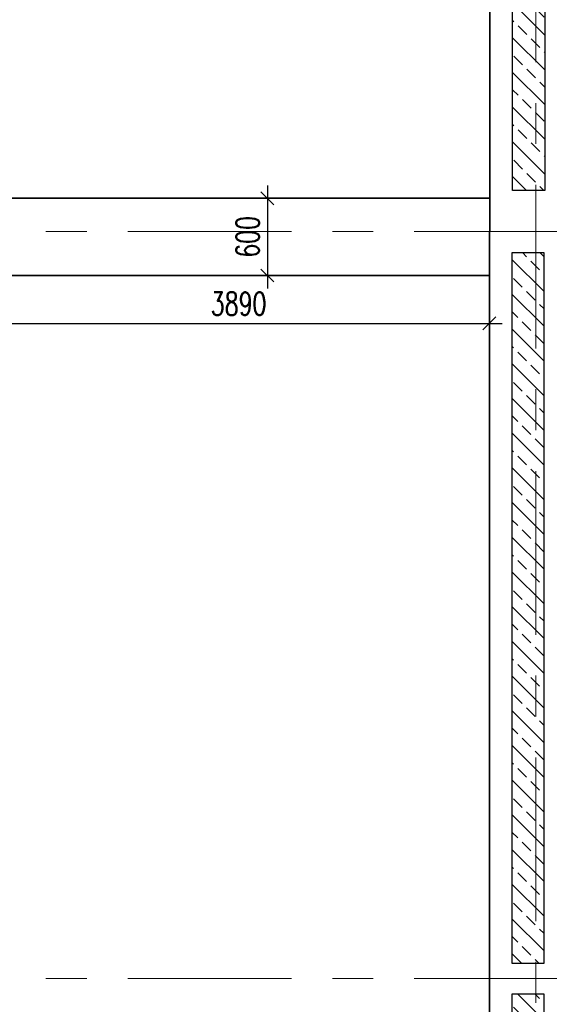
# Model space of a CAD drawing. Header units: millimetres. Extents: x 6071355 to 6728188, y -31956 to 56387.
# Tile 24 of 59: x 6107044 to 6111151, y 22083 to 29726. Entities that reach past the tile are written whole.
import ezdxf

# ---------------------------------------------------------------- set-up
doc = ezdxf.new("R2010")
doc.units = ezdxf.units.MM
doc.header["$MEASUREMENT"] = 0
doc.linetypes.add('Grid Line', pattern=[2222.5, 1270, -317.5, 317.5, -317.5])
doc.layers.add('A_wymiary', color=7, linetype='Continuous', lineweight=15, true_color=0x848484)
doc.layers.add('BZ_MUR_FUND', color=8, linetype='Continuous')
doc.layers.add('M_ŁAWY', color=3, linetype='Continuous', lineweight=35)
doc.layers.add('Standard 1350-A_01-RZUT PARTERU LUSTRO2_28_Nowe_MODO_A1_osie-1_Nr_pióra__7_Nr_pióra__7_Nr_pióra__7', color=7, linetype='Continuous', lineweight=18)
doc.styles.add('wymiar', font='romans.shx', dxfattribs={"width": 0.7})
doc.dimstyles.new('AB_100mm', dxfattribs={"dimscale": 100, "dimtxt": 1.8, "dimasz": 1, "dimexe": 1, "dimexo": 0, "dimtad": 1, "dimrnd": 1, "dimtxsty": 'wymiar', "dimblk": 'OBLIQUE', "dimcen": 2.5, "dimdle": 1, "dimclrd": 4, "dimclre": 4, "dimclrt": 3, "dimadec": 0, "dimazin": 0, "dimtfac": 1, "dimtix": 1, "dimtmove": 2, "dimatfit": 3, "dimfxl": 3, "dimfxlon": 1, "dimarcsym": 0})
pattern_1 = [(315, (6345056.6, 285877.98), (134.70384, 134.70384), []), (315, (6345056.6, 285743.27), (134.70384, 134.70384), [95.25, -47.625])]

# ---------------------------------------------------------------- blocks, each defined once
blk = doc.blocks.new('_Oblique')
at = {"color": 0, "linetype": 'ByBlock', "lineweight": -2}
blk.add_line((-0.5, -0.5), (0.5, 0.5), dxfattribs=at)
blk = doc.blocks.new('*D12905')
at = {"layer": 'A_wymiary', "color": 4, "lineweight": -2}
for p, q in [((6108964.4, 28440.2), (6108964.4, 27640.5)), ((6109133.8, 28340.2), (6108864.4, 28340.2)), ((6109133.8, 27740.5), (6108864.4, 27740.5))]:
    blk.add_line(p, q, dxfattribs=at)
at = {"layer": 'Defpoints', "color": 0}
for p in [(6109133.8, 28340.2), (6108964.4, 27740.5), (6109133.8, 27740.5)]:
    blk.add_point(p, dxfattribs=at)
at = {"layer": 'A_wymiary', "color": 4, "lineweight": -2, "xscale": 100, "yscale": 100, "zscale": 100}
for p, rotation in [((6108964.4, 28340.2), 90), ((6108964.4, 27740.5), 270)]:
    blk.add_blockref('_Oblique', p, dxfattribs=dict(at, rotation=rotation))
at = {"layer": 'A_wymiary', "color": 3, "insert": (6108811.9, 28040.4), "char_height": 180, "attachment_point": 5, "rotation": 90, "style": 'wymiar'}
blk.add_mtext('600', dxfattribs=at)
blk = doc.blocks.new('*D12906')
at = {"layer": 'A_wymiary', "color": 4, "lineweight": -2}
for p, q in [((6106796.4, 27220.7), (6106796.4, 27468.9)), ((6110686.4, 27220.7), (6110686.4, 27468.9)), ((6106696.4, 27368.9), (6110786.4, 27368.9))]:
    blk.add_line(p, q, dxfattribs=at)
at = {"layer": 'Defpoints', "color": 0}
for p in [(6110686.4, 27368.9), (6106796.4, 27220.7), (6110686.4, 27220.7)]:
    blk.add_point(p, dxfattribs=at)
at = {"layer": 'A_wymiary', "color": 4, "lineweight": -2, "xscale": 100, "yscale": 100, "zscale": 100, "rotation": 180}
blk.add_blockref('_Oblique', (6106796.4, 27368.9), dxfattribs=at)
at = {"layer": 'A_wymiary', "color": 4, "lineweight": -2, "xscale": 100, "yscale": 100, "zscale": 100}
blk.add_blockref('_Oblique', (6110686.4, 27368.9), dxfattribs=at)
at = {"layer": 'A_wymiary', "color": 3, "insert": (6108741.4, 27521.4), "char_height": 180, "attachment_point": 5, "style": 'wymiar'}
blk.add_mtext('3890', dxfattribs=at)

msp = doc.modelspace()

# ---------------------------------------------------------------- hatches: boundary and pattern name
at = {"layer": 'BZ_MUR_FUND', "transparency": 33554687}
h = msp.add_hatch(dxfattribs=at)
h.set_pattern_fill('ANSI33', color=256, scale=30, angle=270, style=0)
h.set_pattern_definition([(315, (6157954.34, 25334.23), (134.70384, 134.70384), []), (315, (6157954.34, 25199.53), (134.70384, 134.70384), [95.25, -47.625])])
h.paths.add_polyline_path([(6110866.364, 28400.479), (6110866.428, 33682.805), (6111116.364, 33682.805), (6111116.364, 28400.479)])
h = msp.add_hatch(dxfattribs=at)
h.set_pattern_fill('ANSI33', color=256, scale=30, angle=270, style=0)
h.set_pattern_definition(pattern_1)
h.paths.add_polyline_path([(6110861.364, 27915.479), (6110861.364, 22402.805), (6111111.364, 22402.805), (6111111.364, 27915.479)])
h = msp.add_hatch(dxfattribs=at)
h.set_pattern_fill('ANSI33', color=256, scale=30, angle=270, style=0)
h.set_pattern_definition(pattern_1)
h.paths.add_polyline_path([(6110861.364, 22162.805), (6110861.364, 18332.805), (6111111.364, 18332.805), (6111111.364, 22162.805)])

# ---------------------------------------------------------------- linework, layer by layer
for points in [[(6111116.364, 33682.805), (6111116.364, 28400.479), (6110866.364, 28400.479), (6110866.364, 33682.805)], [(6110861.364, 27915.479), (6110861.364, 22402.805), (6111111.364, 22402.805), (6111111.364, 27915.479)], [(6110861.364, 22162.805), (6110861.364, 18332.805), (6111111.364, 18332.805), (6111111.364, 22162.805)]]:
    msp.add_lwpolyline(points, close=True, dxfattribs=at)
at = {"layer": 'M_ŁAWY', "color": 4}
for p, q in [((6110691.364, 28340.246), (6106796.364, 28340.246)), ((6106796.364, 27740.508), (6110691.364, 27740.508))]:
    msp.add_line(p, q, dxfattribs=at)
for points in [[(6110691.364, 33082.805), (6110691.364, 28082.805)], [(6110686.364, 28082.805), (6110686.364, -18577.195)]]:
    msp.add_lwpolyline(points, dxfattribs=at)
at = {"layer": 'Standard 1350-A_01-RZUT PARTERU LUSTRO2_28_Nowe_MODO_A1_osie-1_Nr_pióra__7_Nr_pióra__7_Nr_pióra__7', "color": 7, "linetype": 'Grid Line', "lineweight": 18}
for p, q in [((6111046.364, 55114.428), (6111046.364, -31556.201)), ((6124708.5, 28082.834), (6079489.176, 28082.834)), ((6124708.5, 22282.834), (6079489.176, 22282.834))]:
    msp.add_line(p, q, dxfattribs=at)

# ---------------------------------------------------------------- dimensions: what is measured, and where the dimension line sits
at = {"layer": 'A_wymiary'}
dim = msp.add_linear_dim(base=(6108964.436, 27740.508), p1=(6109133.848, 28340.246), p2=(6109133.848, 27740.508), angle=90, dimstyle='AB_100mm', dxfattribs=at)
dim.commit()
dim.dimension.update_dxf_attribs({"geometry": '*D12905', "text_midpoint": (6108811.936, 28040.377)})
dim = msp.add_linear_dim(base=(6110686.364, 27368.891), p1=(6106796.364, 27220.656), p2=(6110686.364, 27220.656), dimstyle='AB_100mm', dxfattribs=at)
dim.commit()
dim.dimension.update_dxf_attribs({"geometry": '*D12906', "text_midpoint": (6108741.364, 27521.391)})

doc.saveas('drawing.dxf')
